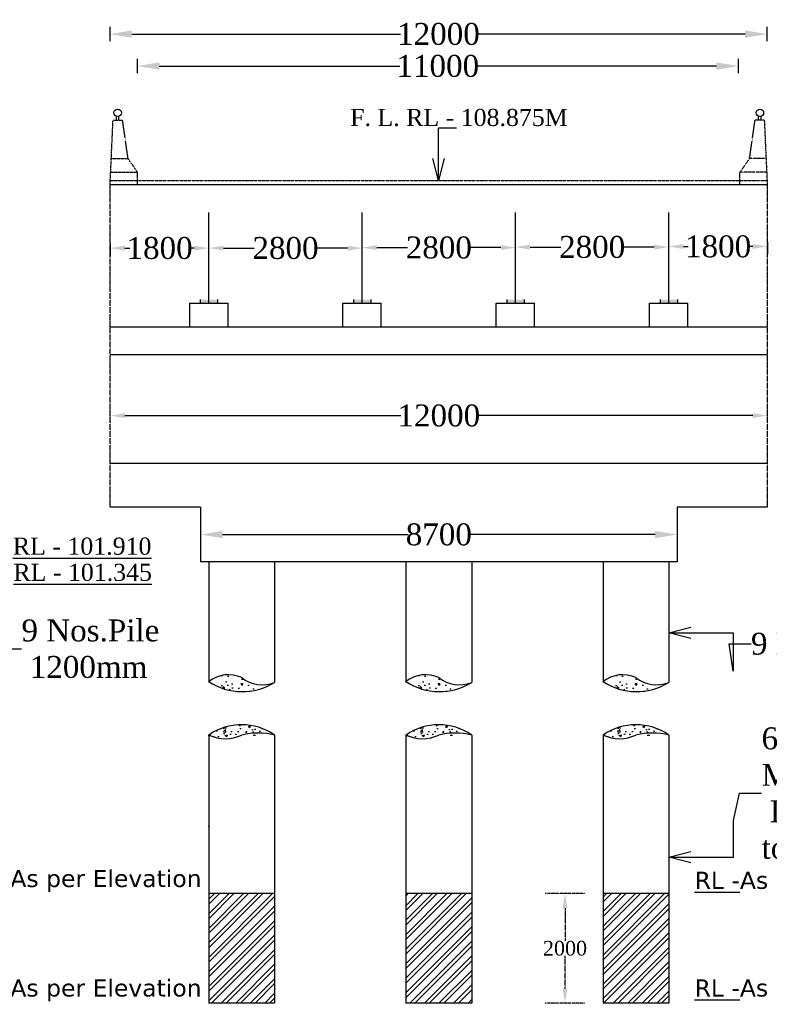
# Model space of a CAD drawing. Header units: millimetres. Extents: x -17882108 to 29484142, y -104267 to 550747.
# Tile 4 of 19: x 9173536 to 9224873, y 73600 to 141043. Entities that reach past the tile are written whole.
import ezdxf

# ---------------------------------------------------------------- set-up
doc = ezdxf.new("R2010")
doc.units = ezdxf.units.MM
doc.header["$MEASUREMENT"] = 0
doc.linetypes.add('DOT2', pattern=[0.125, 0, -0.125])
for name, color, linetype in [('BEARINGS', 250, 'Continuous'), ('BOUNDRY LINE', 224, 'Continuous'), ('PILE', 242, 'Continuous'), ('ROCK', 116, 'Continuous')]:
    doc.layers.add(name, color=color, linetype=linetype)
doc.styles.get("Standard").update_dxf_attribs({"font": 'times.ttf'})
doc.dimstyles.get("Standard").update_dxf_attribs({"dimtxt": 400, "dimasz": 215, "dimexe": 0.18, "dimexo": 0.0625, "dimgap": 0.09, "dimtad": 0, "dimtih": 1, "dimtoh": 1, "dimdec": 0, "dimzin": 4, "dimdsep": 46, "dimtxsty": 'Standard', "dimblk": 'OPEN90', "dimcen": 0, "dimadec": 0, "dimazin": 1, "dimtfac": 1, "dimtdec": 0, "dimtix": 1, "dimtofl": 0, "dimtmove": 0, "dimatfit": 3, "dimldrblk": 'OPEN30', "dimfxl": 0, "dimtolj": 1, "dimtzin": 0, "dimarcsym": 0})
pattern_1 = [(45, (-8040968, -118098.8), (-497.184456, 497.184456), []), (45, (-8040636.56, -118098.8), (-497.184456, 497.184456), [])]

# ---------------------------------------------------------------- blocks, each defined once
blk = doc.blocks.new('*D119')
at = {"layer": 'BOUNDRY LINE', "color": 0, "linetype": 'ByBlock', "lineweight": -2, "transparency": 16777216}
for p, q in [((9180740, 113924), (9199641, 113924)), ((9223740, 113924), (9204839, 113924))]:
    blk.add_line(p, q, dxfattribs=at)
at = {"layer": 'BOUNDRY LINE', "color": 0, "linetype": 'ByBlock', "transparency": 16777216}
for points in [[(9180740, 114091), (9180740, 113757), (9179740, 113924)], [(9223740, 114091), (9223740, 113757), (9224740, 113924)]]:
    blk.add_solid(points, dxfattribs=at)
at = {"layer": 'Defpoints', "color": 0, "linetype": 'ByBlock', "transparency": 16777216}
for p in [(9179740, 113924), (9224740, 113924), (9224740, 113924)]:
    blk.add_point(p, dxfattribs=at)
at = {"layer": 'BOUNDRY LINE', "color": 0, "linetype": 'ByBlock', "transparency": 16777216, "insert": (9202240, 113924), "char_height": 1500, "attachment_point": 5}
blk.add_mtext('\\A1;12000', dxfattribs=at)
blk = doc.blocks.new('*D120')
at = {"layer": 'BOUNDRY LINE', "color": 0, "linetype": 'ByBlock', "lineweight": -2, "transparency": 16777216}
for p, q in [((9185927, 106277), (9185927, 106277)), ((9218552, 106277), (9218552, 106277)), ((9187427, 105777), (9200132, 105777)), ((9217052, 105777), (9204348, 105777))]:
    blk.add_line(p, q, dxfattribs=at)
at = {"layer": 'BOUNDRY LINE', "color": 0, "linetype": 'ByBlock', "transparency": 16777216}
for points in [[(9187427, 106027), (9187427, 105527), (9185927, 105777)], [(9217052, 106027), (9217052, 105527), (9218552, 105777)]]:
    blk.add_solid(points, dxfattribs=at)
at = {"layer": 'Defpoints', "color": 0, "linetype": 'ByBlock', "transparency": 16777216}
for p in [(9185927, 105777), (9218552, 105777), (9218552, 105777)]:
    blk.add_point(p, dxfattribs=at)
at = {"layer": 'BOUNDRY LINE', "color": 0, "linetype": 'ByBlock', "transparency": 16777216, "insert": (9202240, 105777), "char_height": 1500, "attachment_point": 5}
blk.add_mtext('\\A1;8700', dxfattribs=at)
blk = doc.blocks.new('*D129')
at = {"layer": 'BOUNDRY LINE', "color": 0, "linetype": 'ByBlock', "lineweight": -2, "transparency": 16777216}
for p, q in [((9183090, 137867), (9199570, 137867)), ((9221249, 137867), (9204769, 137867)), ((9181590, 137367), (9181590, 137367))]:
    blk.add_line(p, q, dxfattribs=at)
at = {"layer": 'BOUNDRY LINE', "color": 0, "linetype": 'ByBlock', "transparency": 16777216}
for points in [[(9183090, 138117), (9183090, 137617), (9181590, 137867)], [(9221249, 138117), (9221249, 137617), (9222749, 137867)]]:
    blk.add_solid(points, dxfattribs=at)
at = {"layer": 'Defpoints', "color": 0, "linetype": 'ByBlock', "transparency": 16777216}
for p in [(9181590, 137867), (9222749, 137867), (9222749, 137867)]:
    blk.add_point(p, dxfattribs=at)
at = {"layer": 'BOUNDRY LINE', "color": 0, "linetype": 'ByBlock', "transparency": 16777216, "insert": (9202169, 137867), "char_height": 1500, "attachment_point": 5}
blk.add_mtext('\\A1;11000', dxfattribs=at)
blk = doc.blocks.new('*D130')
at = {"layer": 'BOUNDRY LINE', "color": 0, "linetype": 'ByBlock', "lineweight": -2, "transparency": 16777216}
for p, q in [((9181215, 140058), (9199615, 140058)), ((9223214, 140058), (9204814, 140058))]:
    blk.add_line(p, q, dxfattribs=at)
at = {"layer": 'BOUNDRY LINE', "color": 0, "linetype": 'ByBlock', "transparency": 16777216}
for points in [[(9181215, 140308), (9181215, 139808), (9179715, 140058)], [(9223214, 140308), (9223214, 139808), (9224714, 140058)]]:
    blk.add_solid(points, dxfattribs=at)
at = {"layer": 'Defpoints', "color": 0, "linetype": 'ByBlock', "transparency": 16777216}
for p in [(9179715, 140058), (9224714, 140058), (9224714, 140058)]:
    blk.add_point(p, dxfattribs=at)
at = {"layer": 'BOUNDRY LINE', "color": 0, "linetype": 'ByBlock', "transparency": 16777216, "insert": (9202215, 140058), "char_height": 1500, "attachment_point": 5}
blk.add_mtext('\\A1;12000', dxfattribs=at)
blk = doc.blocks.new('*D140')
at = {"color": 0, "linetype": 'Continuous', "lineweight": -2, "transparency": 16777216}
for p, q in [((9186490, 125859), (9186490, 125895)), ((9187490, 125395), (9189588, 125395)), ((9195990, 125395), (9193892, 125395))]:
    blk.add_line(p, q, dxfattribs=at)
at = {"color": 0, "linetype": 'Continuous', "transparency": 16777216}
for points in [[(9187490, 125562), (9187490, 125229), (9186490, 125395)], [(9195990, 125562), (9195990, 125229), (9196990, 125395)]]:
    blk.add_solid(points, dxfattribs=at)
at = {"layer": 'Defpoints', "color": 0, "linetype": 'Continuous', "transparency": 16777216}
for p in [(9186490, 125359), (9196990, 125395), (9196990, 125395)]:
    blk.add_point(p, dxfattribs=at)
at = {"color": 0, "linetype": 'Continuous', "lineweight": -2, "transparency": 16777216, "insert": (9191740, 125395), "char_height": 1000, "attachment_point": 5}
blk.add_mtext('\\A1;{\\H1.5x;2800}', dxfattribs=at)
blk = doc.blocks.new('*D141')
at = {"color": 0, "linetype": 'Continuous', "lineweight": -2, "transparency": 16777216}
for p, q in [((9196990, 125895), (9196990, 125932)), ((9197990, 125432), (9200088, 125432)), ((9206490, 125432), (9204392, 125432))]:
    blk.add_line(p, q, dxfattribs=at)
at = {"color": 0, "linetype": 'Continuous', "transparency": 16777216}
for points in [[(9197990, 125599), (9197990, 125266), (9196990, 125432)], [(9206490, 125599), (9206490, 125266), (9207490, 125432)]]:
    blk.add_solid(points, dxfattribs=at)
at = {"layer": 'Defpoints', "color": 0, "linetype": 'Continuous', "transparency": 16777216}
for p in [(9196990, 125395), (9207490, 125432), (9207490, 125432)]:
    blk.add_point(p, dxfattribs=at)
at = {"color": 0, "linetype": 'Continuous', "lineweight": -2, "transparency": 16777216, "insert": (9202240, 125432), "char_height": 1000, "attachment_point": 5}
blk.add_mtext('\\A1;{\\H1.5x;2800}', dxfattribs=at)
blk = doc.blocks.new('*D142')
at = {"color": 0, "linetype": 'Continuous', "lineweight": -2, "transparency": 16777216}
for p, q in [((9207490, 125932), (9207490, 125969)), ((9208490, 125469), (9210588, 125469)), ((9216990, 125469), (9214892, 125469))]:
    blk.add_line(p, q, dxfattribs=at)
at = {"color": 0, "linetype": 'Continuous', "transparency": 16777216}
for points in [[(9208490, 125636), (9208490, 125302), (9207490, 125469)], [(9216990, 125636), (9216990, 125302), (9217990, 125469)]]:
    blk.add_solid(points, dxfattribs=at)
at = {"layer": 'Defpoints', "color": 0, "linetype": 'Continuous', "transparency": 16777216}
for p in [(9217990, 125469), (9217990, 125469), (9207490, 125432)]:
    blk.add_point(p, dxfattribs=at)
at = {"color": 0, "linetype": 'Continuous', "lineweight": -2, "transparency": 16777216, "insert": (9212740, 125469), "char_height": 1000, "attachment_point": 5}
blk.add_mtext('\\A1;{\\H1.5x;2800}', dxfattribs=at)
blk = doc.blocks.new('*D143')
at = {"color": 0, "linetype": 'Continuous', "lineweight": -2, "transparency": 16777216}
for p, q in [((9217990, 125969), (9217990, 126007)), ((9218990, 125507), (9219319, 125507)), ((9223740, 125507), (9223411, 125507)), ((9224740, 125793), (9224740, 125007))]:
    blk.add_line(p, q, dxfattribs=at)
at = {"color": 0, "linetype": 'Continuous', "transparency": 16777216}
for points in [[(9218990, 125674), (9218990, 125341), (9217990, 125507)], [(9223740, 125674), (9223740, 125341), (9224740, 125507)]]:
    blk.add_solid(points, dxfattribs=at)
at = {"layer": 'Defpoints', "color": 0, "linetype": 'Continuous', "transparency": 16777216}
for p in [(9224740, 126293), (9217990, 125469), (9224740, 125507)]:
    blk.add_point(p, dxfattribs=at)
at = {"color": 0, "linetype": 'Continuous', "lineweight": -2, "transparency": 16777216, "insert": (9221365, 125507), "char_height": 1000, "attachment_point": 5}
blk.add_mtext('\\A1;{\\H1.5x;1800}', dxfattribs=at)
blk = doc.blocks.new('*D144')
at = {"color": 0, "linetype": 'Continuous', "lineweight": -2, "transparency": 16777216}
for p, q in [((9179740, 125681), (9179740, 124895)), ((9186490, 125857), (9186490, 125895)), ((9180740, 125395), (9181069, 125395)), ((9185490, 125395), (9185161, 125395))]:
    blk.add_line(p, q, dxfattribs=at)
at = {"color": 0, "linetype": 'Continuous', "transparency": 16777216}
for points in [[(9180740, 125562), (9180740, 125229), (9179740, 125395)], [(9185490, 125562), (9185490, 125229), (9186490, 125395)]]:
    blk.add_solid(points, dxfattribs=at)
at = {"layer": 'Defpoints', "color": 0, "linetype": 'Continuous', "transparency": 16777216}
for p in [(9179740, 126181), (9179740, 125395), (9186490, 125357)]:
    blk.add_point(p, dxfattribs=at)
at = {"color": 0, "linetype": 'Continuous', "lineweight": -2, "transparency": 16777216, "insert": (9183115, 125395), "char_height": 1000, "attachment_point": 5}
blk.add_mtext('\\A1;{\\H1.5x;1800}', dxfattribs=at)
blk = doc.blocks.new('*D147')
at = {"color": 0, "linetype": 'DOT2', "lineweight": -2, "transparency": 16777216}
for p, q in [((9211382, 81183), (9211382, 81183)), ((9210882, 80183), (9210882, 77942)), ((9210882, 74683), (9210882, 76924)), ((9211382, 73683), (9211382, 73683))]:
    blk.add_line(p, q, dxfattribs=at)
at = {"color": 0, "linetype": 'DOT2', "transparency": 16777216}
for points in [[(9210715, 80183), (9211048, 80183), (9210882, 81183)], [(9210715, 74683), (9211048, 74683), (9210882, 73683)]]:
    blk.add_solid(points, dxfattribs=at)
at = {"layer": 'Defpoints', "color": 0, "linetype": 'DOT2', "transparency": 16777216}
for p in [(9210882, 81183), (9210882, 73683), (9210882, 73683)]:
    blk.add_point(p, dxfattribs=at)
at = {"color": 0, "linetype": 'DOT2', "transparency": 16777216, "insert": (9210882, 77433), "char_height": 1000, "attachment_point": 5}
blk.add_mtext('\\A1;2000', dxfattribs=at)

msp = doc.modelspace()

# ---------------------------------------------------------------- hatches: boundary and pattern name
h = msp.add_hatch()
h.set_pattern_fill('AR-CONC', color=256, scale=187.499705)
h.set_pattern_definition([(50, (966790.8, -233305.2), (1344.86073, -117.66007), [140.62478, -1546.87257]), (355, (966790.8, -233305.2), (-260.15834, 1410.35803), [112.49982, -1237.49806]), (100.451444, (966902.9, -233315), (1084.70238, 1292.69795), [119.51267, -1314.6394]), (46.1842, (966790.8, -232930.2), (2001.07435, -310.34816), [210.93717, -2320.30885]), (96.635635, (966957.6, -232956), (1752.4884, 1826.4695), [179.2691, -1971.9602]), (351.184164, (966790.8, -232930.2), (1752.4884, 1826.4695), [168.74973, -1856.2471]), (21, (966978.3, -233023.9), (1119.19896, -754.90923), [140.62478, -1546.87257]), (326, (966978.3, -233023.9), (456.21553, 1359.6542), [112.49982, -1237.49806]), (71.451445, (967071.6, -233086.8), (1575.41448, 604.74496), [119.51267, -1314.6394]), (37.5, (966790.83, -233305.16), (22.799693, 624.174995), [0, -1222.49808, 0, -1256.248026, 0, -1242.18555]), (7.5, (966790.8, -233305.16), (493.25461, 739.5208), [0, -716.248874, 0, -1194.37312, 0, -473.436756]), (327.5, (966372.7, -233305.16), (1000.915495, -42.290318), [0, -468.74926, 0, -1462.4977, 0, -1940.62195]), (317.5, (966185.2, -233305.2), (1093.47235, 187.69655), [0, -609.37404, 0, -971.24847, 0, -1378.12283])])
edge = h.paths.add_edge_path()
edge.add_arc((9187837, 94044.8), 2137.4, 65.010483, 129.068399)
edge.add_arc((9188760.3, 99099.6), 4084.4, 236.229914, 303.084874)
edge.add_arc((9190108.2, 97625.7), 2138.5, 230.222888, 294.350394, ccw=False)
h = msp.add_hatch()
h.set_pattern_fill('AR-CONC', color=256, scale=187.499705)
h.set_pattern_definition([(50, (980290.8, -233305.2), (1344.86073, -117.66007), [140.62478, -1546.87257]), (355, (980290.8, -233305.2), (-260.15834, 1410.35803), [112.49982, -1237.49806]), (100.451444, (980402.9, -233315), (1084.70238, 1292.69795), [119.51267, -1314.6394]), (46.1842, (980290.8, -232930.2), (2001.07435, -310.34816), [210.93717, -2320.30885]), (96.635635, (980457.6, -232956), (1752.4884, 1826.4695), [179.2691, -1971.9602]), (351.184164, (980290.8, -232930.2), (1752.4884, 1826.4695), [168.74973, -1856.2471]), (21, (980478.3, -233023.9), (1119.19896, -754.90923), [140.62478, -1546.87257]), (326, (980478.3, -233023.9), (456.21553, 1359.6542), [112.49982, -1237.49806]), (71.451445, (980571.6, -233086.8), (1575.41448, 604.74496), [119.51267, -1314.6394]), (37.5, (980290.83, -233305.16), (22.799693, 624.174995), [0, -1222.49808, 0, -1256.248026, 0, -1242.18555]), (7.5, (980290.8, -233305.16), (493.25461, 739.5208), [0, -716.248874, 0, -1194.37312, 0, -473.436756]), (327.5, (979872.7, -233305.16), (1000.915495, -42.290318), [0, -468.74926, 0, -1462.4977, 0, -1940.62195]), (317.5, (979685.2, -233305.2), (1093.47235, 187.69655), [0, -609.37404, 0, -971.24847, 0, -1378.12283])])
edge = h.paths.add_edge_path()
edge.add_arc((9201337, 94044.8), 2137.4, 65.010483, 129.068399)
edge.add_arc((9202260.3, 99099.6), 4084.4, 236.229914, 303.084874)
edge.add_arc((9203608.2, 97625.7), 2138.5, 230.222888, 294.350394, ccw=False)
h = msp.add_hatch()
h.set_pattern_fill('AR-CONC', color=256, scale=187.499705)
h.set_pattern_definition([(50, (993790.8, -233305.2), (1344.86073, -117.66007), [140.62478, -1546.87257]), (355, (993790.8, -233305.2), (-260.15834, 1410.35803), [112.49982, -1237.49806]), (100.451444, (993902.9, -233315), (1084.70238, 1292.69795), [119.51267, -1314.6394]), (46.1842, (993790.8, -232930.2), (2001.07435, -310.34816), [210.93717, -2320.30885]), (96.635635, (993957.6, -232956), (1752.4884, 1826.4695), [179.2691, -1971.9602]), (351.184164, (993790.8, -232930.2), (1752.4884, 1826.4695), [168.74973, -1856.2471]), (21, (993978.3, -233023.9), (1119.19896, -754.90923), [140.62478, -1546.87257]), (326, (993978.3, -233023.9), (456.21553, 1359.6542), [112.49982, -1237.49806]), (71.451445, (994071.6, -233086.8), (1575.41448, 604.74496), [119.51267, -1314.6394]), (37.5, (993790.83, -233305.16), (22.799693, 624.174995), [0, -1222.49808, 0, -1256.248026, 0, -1242.18555]), (7.5, (993790.8, -233305.16), (493.25461, 739.5208), [0, -716.248874, 0, -1194.37312, 0, -473.436756]), (327.5, (993372.7, -233305.16), (1000.915495, -42.290318), [0, -468.74926, 0, -1462.4977, 0, -1940.62195]), (317.5, (993185.2, -233305.2), (1093.47235, 187.69655), [0, -609.37404, 0, -971.24847, 0, -1378.12283])])
edge = h.paths.add_edge_path()
edge.add_arc((9214837, 94044.8), 2137.4, 65.010483, 129.068399)
edge.add_arc((9215760.3, 99099.6), 4084.4, 236.229914, 303.084874)
edge.add_arc((9217108.2, 97625.7), 2138.5, 230.222888, 294.350394, ccw=False)
h = msp.add_hatch()
h.set_pattern_fill('AR-CONC', color=256, scale=187.499705)
h.set_pattern_definition([(50, (966641.5, -234097.7), (1344.86073, -117.66007), [140.62478, -1546.87257]), (355, (966641.5, -234097.7), (-260.15834, 1410.35803), [112.49982, -1237.49806]), (100.451444, (966753.5, -234107.5), (1084.70238, 1292.69795), [119.51267, -1314.6394]), (46.1842, (966641.5, -233722.7), (2001.07435, -310.34816), [210.93717, -2320.30885]), (96.635635, (966808.2, -233748.6), (1752.4884, 1826.4695), [179.2691, -1971.9602]), (351.184164, (966641.5, -233722.7), (1752.4884, 1826.4695), [168.74973, -1856.2471]), (21, (966829, -233816.5), (1119.19896, -754.90923), [140.62478, -1546.87257]), (326, (966829, -233816.5), (456.21553, 1359.6542), [112.49982, -1237.49806]), (71.451445, (966922.2, -233879.4), (1575.41448, 604.74496), [119.51267, -1314.6394]), (37.5, (966641.45, -234097.7), (22.799693, 624.174995), [0, -1222.49808, 0, -1256.248026, 0, -1242.18555]), (7.5, (966641.45, -234097.7), (493.25461, 739.5208), [0, -716.248874, 0, -1194.37312, 0, -473.436756]), (327.5, (966223.33, -234097.7), (1000.915495, -42.290318), [0, -468.74926, 0, -1462.4977, 0, -1940.62195]), (317.5, (966035.8, -234097.7), (1093.47235, 187.69655), [0, -609.37404, 0, -971.24847, 0, -1378.12283])])
edge = h.paths.add_edge_path()
edge.add_arc((9187614.9, 94415.2), 2622.8, 244.600453, 295.399547)
edge.add_arc((9189864.9, 87486.4), 4696.2, 76.139773, 103.860226, ccw=False)
edge.add_arc((9188739.9, 89022), 3769.1, 53.347907, 126.652093)
h = msp.add_hatch()
h.set_pattern_fill('AR-CONC', color=256, scale=187.499705)
h.set_pattern_definition([(50, (980141.5, -234097.7), (1344.86073, -117.66007), [140.62478, -1546.87257]), (355, (980141.5, -234097.7), (-260.15834, 1410.35803), [112.49982, -1237.49806]), (100.451444, (980253.5, -234107.5), (1084.70238, 1292.69795), [119.51267, -1314.6394]), (46.1842, (980141.5, -233722.7), (2001.07435, -310.34816), [210.93717, -2320.30885]), (96.635635, (980308.2, -233748.6), (1752.4884, 1826.4695), [179.2691, -1971.9602]), (351.184164, (980141.5, -233722.7), (1752.4884, 1826.4695), [168.74973, -1856.2471]), (21, (980329, -233816.5), (1119.19896, -754.90923), [140.62478, -1546.87257]), (326, (980329, -233816.5), (456.21553, 1359.6542), [112.49982, -1237.49806]), (71.451445, (980422.2, -233879.4), (1575.41448, 604.74496), [119.51267, -1314.6394]), (37.5, (980141.45, -234097.7), (22.799693, 624.174995), [0, -1222.49808, 0, -1256.248026, 0, -1242.18555]), (7.5, (980141.45, -234097.7), (493.25461, 739.5208), [0, -716.248874, 0, -1194.37312, 0, -473.436756]), (327.5, (979723.33, -234097.7), (1000.915495, -42.290318), [0, -468.74926, 0, -1462.4977, 0, -1940.62195]), (317.5, (979535.8, -234097.7), (1093.47235, 187.69655), [0, -609.37404, 0, -971.24847, 0, -1378.12283])])
edge = h.paths.add_edge_path()
edge.add_arc((9201114.9, 94415.2), 2622.8, 244.600453, 295.399547)
edge.add_arc((9203364.9, 87486.4), 4696.2, 76.139773, 103.860226, ccw=False)
edge.add_arc((9202239.9, 89022), 3769.1, 53.347907, 126.652093)
h = msp.add_hatch()
h.set_pattern_fill('AR-CONC', color=256, scale=187.499705)
h.set_pattern_definition([(50, (993641.5, -234097.7), (1344.86073, -117.66007), [140.62478, -1546.87257]), (355, (993641.5, -234097.7), (-260.15834, 1410.35803), [112.49982, -1237.49806]), (100.451444, (993753.5, -234107.5), (1084.70238, 1292.69795), [119.51267, -1314.6394]), (46.1842, (993641.5, -233722.7), (2001.07435, -310.34816), [210.93717, -2320.30885]), (96.635635, (993808.2, -233748.6), (1752.4884, 1826.4695), [179.2691, -1971.9602]), (351.184164, (993641.5, -233722.7), (1752.4884, 1826.4695), [168.74973, -1856.2471]), (21, (993829, -233816.5), (1119.19896, -754.90923), [140.62478, -1546.87257]), (326, (993829, -233816.5), (456.21553, 1359.6542), [112.49982, -1237.49806]), (71.451445, (993922.2, -233879.4), (1575.41448, 604.74496), [119.51267, -1314.6394]), (37.5, (993641.45, -234097.7), (22.799693, 624.174995), [0, -1222.49808, 0, -1256.248026, 0, -1242.18555]), (7.5, (993641.45, -234097.7), (493.25461, 739.5208), [0, -716.248874, 0, -1194.37312, 0, -473.436756]), (327.5, (993223.33, -234097.7), (1000.915495, -42.290318), [0, -468.74926, 0, -1462.4977, 0, -1940.62195]), (317.5, (993035.8, -234097.7), (1093.47235, 187.69655), [0, -609.37404, 0, -971.24847, 0, -1378.12283])])
edge = h.paths.add_edge_path()
edge.add_arc((9214614.9, 94415.2), 2622.8, 244.600453, 295.399547)
edge.add_arc((9216864.9, 87486.4), 4696.2, 76.139773, 103.860226, ccw=False)
edge.add_arc((9215739.9, 89022), 3769.1, 53.347907, 126.652093)
at = {"layer": 'BEARINGS', "linetype": 'ByBlock', "lineweight": -3}
h = msp.add_hatch(color=0, dxfattribs=at)
h.dxf.hatch_style = 1
h.paths.add_polyline_path([(9187089.9, 121870.1), (9185889.9, 121870.1), (9185889.9, 121675.3), (9187089.9, 121675.3)])
h = msp.add_hatch(color=0, dxfattribs=at)
h.dxf.hatch_style = 1
h.paths.add_polyline_path([(9187089.9, 121869.9), (9185889.9, 121869.9), (9185889.9, 121626.3), (9187089.9, 121626.3)])
h = msp.add_hatch(color=0, dxfattribs=at)
h.dxf.hatch_style = 1
h.paths.add_polyline_path([(9197589.9, 121870.1), (9196389.9, 121870.1), (9196389.9, 121675.3), (9197589.9, 121675.3)])
h = msp.add_hatch(color=0, dxfattribs=at)
h.dxf.hatch_style = 1
h.paths.add_polyline_path([(9197589.9, 121869.9), (9196389.9, 121869.9), (9196389.9, 121626.3), (9197589.9, 121626.3)])
h = msp.add_hatch(color=0, dxfattribs=at)
h.dxf.hatch_style = 1
h.paths.add_polyline_path([(9208089.9, 121870.1), (9206889.9, 121870.1), (9206889.9, 121675.3), (9208089.9, 121675.3)])
h = msp.add_hatch(color=0, dxfattribs=at)
h.dxf.hatch_style = 1
h.paths.add_polyline_path([(9208089.9, 121869.9), (9206889.9, 121869.9), (9206889.9, 121626.3), (9208089.9, 121626.3)])
h = msp.add_hatch(color=0, dxfattribs=at)
h.dxf.hatch_style = 1
h.paths.add_polyline_path([(9218589.9, 121870.1), (9217389.9, 121870.1), (9217389.9, 121675.3), (9218589.9, 121675.3)])
h = msp.add_hatch(color=0, dxfattribs=at)
h.dxf.hatch_style = 1
h.paths.add_polyline_path([(9218589.9, 121869.9), (9217389.9, 121869.9), (9217389.9, 121626.3), (9218589.9, 121626.3)])
at = {"layer": 'ROCK', "linetype": 'DOT2', "ltscale": 50000}
h = msp.add_hatch(dxfattribs=at)
h.set_pattern_fill('ANSI32', color=0, scale=1875)
h.set_pattern_definition(pattern_1)
h.paths.add_polyline_path([(9186489.9, 73683.1), (9190989.9, 73683.1), (9190989.9, 81183.1), (9186489.9, 81183.1)])
h = msp.add_hatch(dxfattribs=at)
h.set_pattern_fill('ANSI32', color=0, scale=1875)
h.set_pattern_definition(pattern_1)
h.paths.add_polyline_path([(9213472.2, 81183.1), (9217972.2, 81183.1), (9217972.2, 73683.1), (9213472.2, 73683.1)])
h.paths.add_polyline_path([(9199972.2, 81183.1), (9204472.2, 81183.1), (9204472.2, 73683.1), (9199972.2, 73683.1)])

# ---------------------------------------------------------------- linework, layer by layer
at = {"linetype": 'Continuous', "lineweight": -2}
for p, q in [((9180173.3, 134151.6), (9180173.3, 134426.2)), ((9180336.8, 134151.6), (9180336.8, 134431.7)), ((9224143.1, 134151.6), (9224143.1, 134431.7)), ((9224306.6, 134151.6), (9224306.6, 134426.2))]:
    msp.add_line(p, q, dxfattribs=at)
at = {"linetype": 'DOT2'}
for p, q in [((9212231.1, 81183.1), (9209532, 81183.1)), ((9212231.1, 73683.1), (9209532, 73683.1))]:
    msp.add_line(p, q, dxfattribs=at)
at = {"linetype": 'Continuous', "lineweight": -2}
for centre in [(9180247.1, 134668.3), (9224232.7, 134668.3)]:
    msp.add_circle(centre, 253.1, dxfattribs=at)
for centre, radius, start, end in [((9187842.4, 94000.8), 2175.1, 65.630283, 128.448599), ((9190139.9, 97679.6), 2200.4, 230.487001, 292.724566), ((9201342.4, 94000.8), 2175.1, 65.630283, 128.448599), ((9203639.9, 97679.6), 2200.4, 230.487001, 292.724566), ((9214842.4, 94000.8), 2175.1, 65.630283, 128.448599), ((9217139.9, 97679.6), 2200.4, 230.487001, 292.724566), ((9188782, 99170.2), 4155.3, 236.523053, 302.097294), ((9202282, 99170.2), 4155.3, 236.523053, 302.097294), ((9215782, 99170.2), 4155.3, 236.523053, 302.097294), ((9188739.9, 88793.3), 3955, 55.326476, 124.673524), ((9202239.9, 88793.3), 3955, 55.326476, 124.673524), ((9215739.9, 88793.3), 3955, 55.326476, 124.673524), ((9187614.9, 94415.2), 2622.8, 244.600453, 295.399547), ((9189864.9, 87486.4), 4696.2, 76.139774, 103.860226), ((9201114.9, 94415.2), 2622.8, 244.600453, 295.399547), ((9203364.9, 87486.4), 4696.2, 76.139774, 103.860226), ((9214614.9, 94415.2), 2622.8, 244.600453, 295.399547), ((9216864.9, 87486.4), 4696.2, 76.139774, 103.860226)]:
    msp.add_arc(centre, radius, start, end)
at = {"layer": 'BEARINGS', "color": 0, "linetype": 'ByBlock', "lineweight": -3}
for p, q in [((9185889.9, 121870.3), (9185889.9, 121675.3)), ((9185889.9, 121870.1), (9185889.9, 121675.1)), ((9187089.9, 121870.3), (9187089.9, 121675.3)), ((9187089.9, 121870.1), (9187089.9, 121675.1)), ((9196389.9, 121870.3), (9196389.9, 121675.3)), ((9196389.9, 121870.1), (9196389.9, 121675.1)), ((9197589.9, 121870.3), (9197589.9, 121675.3)), ((9197589.9, 121870.1), (9197589.9, 121675.1)), ((9206889.9, 121870.3), (9206889.9, 121675.3)), ((9206889.9, 121870.1), (9206889.9, 121675.1)), ((9208089.9, 121870.3), (9208089.9, 121675.3)), ((9208089.9, 121870.1), (9208089.9, 121675.1)), ((9217389.9, 121870.3), (9217389.9, 121675.3)), ((9217389.9, 121870.1), (9217389.9, 121675.1)), ((9218589.9, 121870.3), (9218589.9, 121675.3)), ((9218589.9, 121870.1), (9218589.9, 121675.1))]:
    msp.add_line(p, q, dxfattribs=at)
at = {"layer": 'BOUNDRY LINE', "color": 1, "linetype": 'ByBlock'}
for p, q in [((9179714.6, 140547.1), (9179714.6, 139569.7)), ((9224714.5, 140547.1), (9224714.5, 139569.7)), ((9181589.5, 138356.2), (9181589.5, 137378.7)), ((9222749, 138356.2), (9222749, 137378.7)), ((9186489.9, 121645.3), (9186489.9, 127840.8)), ((9196989.9, 121645.3), (9196989.9, 127840.8)), ((9207489.9, 121645.3), (9207489.9, 127840.8)), ((9217989.9, 121645.3), (9217989.9, 127840.8)), ((9185177.4, 119995.3), (9185177.4, 121626.3)), ((9187802.4, 119995.3), (9187802.4, 121626.3)), ((9195677.4, 119995.3), (9195677.4, 121626.3)), ((9198302.4, 119995.3), (9198302.4, 121626.3)), ((9206177.4, 119995.3), (9206177.4, 121626.3)), ((9208802.4, 119995.3), (9208802.4, 121626.3)), ((9216677.4, 119995.3), (9216677.4, 121626.3)), ((9219302.4, 119995.3), (9219302.4, 121626.3)), ((9179739.9, 119995.3), (9224739.9, 119995.3)), ((9179739.9, 118120.3), (9224739.9, 118120.3))]:
    msp.add_line(p, q, dxfattribs=at)
at = {"layer": 'BOUNDRY LINE', "color": 1, "linetype": 'DOT2'}
for p, q in [((9179739.9, 130026.6), (9179927.4, 134151.6)), ((9179927.4, 134151.6), (9180583.7, 134151.6)), ((9180958.7, 131526.6), (9180583.7, 134151.6)), ((9223521.2, 131526.6), (9223896.2, 134151.6)), ((9224552.4, 134151.6), (9223896.2, 134151.6)), ((9224739.9, 130026.6), (9224552.4, 134151.6)), ((9179808.1, 131526.6), (9180958.7, 131526.6)), ((9181614.9, 130589.1), (9180958.7, 131526.6)), ((9222864.9, 130589.1), (9223521.2, 131526.6)), ((9224671.8, 131526.6), (9223521.2, 131526.6)), ((9179739.9, 130589.1), (9181614.9, 130589.1)), ((9181614.9, 129745.1), (9181614.9, 130589.1)), ((9224739.9, 130589.1), (9222864.9, 130589.1)), ((9222864.9, 129745.1), (9222864.9, 130589.1)), ((9179739.9, 130026.6), (9224739.9, 130026.6)), ((9179739.9, 107652.3), (9179739.9, 130026.6)), ((9224739.9, 107652.3), (9224739.9, 130026.6))]:
    msp.add_line(p, q, dxfattribs=at)
at = {"layer": 'PILE', "color": 0, "linetype": 'ByBlock', "lineweight": -3}
for p, q in [((9179739.9, 129745.1), (9224739.9, 129745.1)), ((9185177.4, 121626.3), (9187802.4, 121626.3)), ((9195677.4, 121626.3), (9198302.4, 121626.3)), ((9206177.4, 121626.3), (9208802.4, 121626.3)), ((9216677.4, 121626.3), (9219302.4, 121626.3)), ((9179739.9, 119995.3), (9224739.9, 119995.3)), ((9184709.2, 119995.3), (9186021.7, 119995.3)), ((9186021.7, 119995.3), (9187334.2, 119995.3)), ((9195209.2, 119995.3), (9196521.7, 119995.3)), ((9196521.7, 119995.3), (9197834.2, 119995.3)), ((9205709.2, 119995.3), (9207021.7, 119995.3)), ((9207021.7, 119995.3), (9208334.2, 119995.3)), ((9216209.2, 119995.3), (9217521.7, 119995.3)), ((9217521.7, 119995.3), (9218834.2, 119995.3)), ((9224739.9, 110652.3), (9179739.9, 110652.3)), ((9185927.4, 107652.3), (9179739.9, 107652.3)), ((9185927.4, 107652.3), (9185927.4, 103902.3)), ((9218552.4, 107652.3), (9218552.4, 103902.3)), ((9224739.9, 107652.3), (9218552.4, 107652.3)), ((9218552.4, 103902.3), (9185927.4, 103902.3)), ((9186489.9, 103902.3), (9186489.9, 95650.1)), ((9190989.9, 103902.3), (9190989.9, 95650.1)), ((9199989.9, 103902.3), (9199989.9, 95650.1)), ((9204489.9, 103902.3), (9204489.9, 95650.1)), ((9213489.9, 103902.3), (9213489.9, 95650.1)), ((9217989.9, 103902.3), (9217989.9, 95650.1)), ((9186489.9, 92045.9), (9186489.9, 73683.1)), ((9190989.9, 92045.9), (9190989.9, 73683.1)), ((9199989.9, 92045.9), (9199989.9, 73683.1)), ((9204489.9, 92045.9), (9204489.9, 73683.1)), ((9213489.9, 92045.9), (9213489.9, 73683.1)), ((9217989.9, 92045.9), (9217989.9, 73683.1))]:
    msp.add_line(p, q, dxfattribs=at)
at = {"layer": 'ROCK', "color": 0, "linetype": 'DOT2', "ltscale": 50000}
msp.add_line((9186489.9, 92045.9), (9186489.9, 73683.1), dxfattribs=at)
at = {"layer": 'ROCK', "color": 0, "linetype": 'ByBlock', "lineweight": -3}
for p, q in [((9190989.9, 81183.1), (9186489.9, 81183.1)), ((9204489.9, 81183.1), (9199989.9, 81183.1)), ((9217989.9, 81183.1), (9213489.9, 81183.1)), ((9190989.9, 73683.1), (9186489.9, 73683.1)), ((9204489.9, 73683.1), (9199989.9, 73683.1)), ((9217989.9, 73683.1), (9213489.9, 73683.1))]:
    msp.add_line(p, q, dxfattribs=at)

# ---------------------------------------------------------------- texts
at = {"linetype": 'Continuous', "lineweight": -2, "char_height": 1171.873, "attachment_point": 4}
for s, insert in [('F. L. RL - 108.875M', (9196167.8, 134334.2)), ('A1  {\\LRL - 101.910}', (9170021.4, 104969.6)), ('A2  {\\LRL - 101.345}', (9170056.5, 103176)), ('{\\fVerdana|b0|i0|c0|p34;\\LRL -\\lAs per Elevation }', (9169793.3, 82052.4)), ('{\\fVerdana|b0|i0|c0|p34;\\LRL -\\lAs per Elevation }', (9219754.9, 81927.3)), ('{\\fVerdana|b0|i0|c0|p34;\\LRL -\\lAs per Elevation }', (9169793.3, 74552.4)), ('{\\fVerdana|b0|i0|c0|p34;\\LRL -\\lAs per Elevation }', (9219754.9, 74552.4))]:
    msp.add_mtext(s, dxfattribs=dict(at, insert=insert))
at = {"layer": 'BOUNDRY LINE', "color": 1, "linetype": 'ByBlock', "char_height": 1500}
for s, insert, attachment_point in [('\\A1;', (9199278.1, 133265.3), 6), ('9 Nos.Pile\\P 1200mm', (9173658.5, 97948.9), 4), ('9 Nos.Pile 1200mm', (9223620, 98286.7), 4), ('6mm thick \\PMS Permanent\\P Liner up \\Pto rock levl', (9224343.1, 88057.8), 4)]:
    msp.add_mtext(s, dxfattribs=dict(at, insert=insert, attachment_point=attachment_point))

# ---------------------------------------------------------------- dimensions: what is measured, and where the dimension line sits
at = {"linetype": 'Continuous', "lineweight": -2}
dim = msp.add_linear_dim(base=(9179740, 125395.4), p1=(9186490, 125357.2), p2=(9179740, 126181), angle=180, text='{\\H1.5x;1800}', dimstyle='Standard', override={"dimtxt": 1000, "dimasz": 1000, "dimexe": 500, "dimexo": 500, "dimfxl": 300}, dxfattribs=at)
dim.commit()
dim.dimension.update_dxf_attribs({"geometry": '*D144', "text_midpoint": (9183115, 125395.4)})
for base, p1, p2, text, picture, middle in [((9196989.9, 125395.4), (9186490, 125358.6), (9196989.9, 125395.4), '{\\H1.5x;2800}', '*D140', (9191739.9, 125395.4)), ((9207489.9, 125432.2), (9196989.9, 125395.4), (9207489.9, 125432.2), '{\\H1.5x;2800}', '*D141', (9202239.9, 125432.2)), ((9217989.9, 125469), (9207489.9, 125432.2), (9217989.9, 125469), '{\\H1.5x;2800}', '*D142', (9212739.9, 125469)), ((9224739.9, 125507.2), (9217989.9, 125469), (9224739.9, 126292.8), '{\\H1.5x;1800}', '*D143', (9221364.9, 125507.2))]:
    dim = msp.add_linear_dim(base=base, p1=p1, p2=p2, text=text, dimstyle='Standard', override={"dimtxt": 1000, "dimasz": 1000, "dimexe": 500, "dimexo": 500, "dimfxl": 300}, dxfattribs=at)
    dim.commit()
    dim.dimension.update_dxf_attribs({"geometry": picture, "text_midpoint": middle})
at = {"linetype": 'DOT2'}
dim = msp.add_linear_dim(base=(9210881.5, 73683.1), p1=(9210881.5, 81183.1), p2=(9210881.5, 73683.1), angle=90, text='2000', dimstyle='Standard', override={"dimtxt": 1000, "dimasz": 1000, "dimexe": 500, "dimexo": 500, "dimfxl": 300}, dxfattribs=at)
dim.commit()
dim.dimension.update_dxf_attribs({"geometry": '*D147', "text_midpoint": (9210881.5, 77433.1)})
at = {"layer": 'BOUNDRY LINE', "color": 1, "linetype": 'ByBlock'}
for base, p1, p2, text, override, picture, middle in [((9224714.5, 140058.4), (9179714.6, 140058.4), (9224714.5, 140058.4), '12000', {"dimtxt": 1500, "dimasz": 1500, "dimexe": 500, "dimexo": 500, "dimfxl": 300}, '*D130', (9202214.5, 140058.4)), ((9222749, 137867.5), (9181589.5, 137867.5), (9222749, 137867.5), '11000', {"dimtxt": 1500, "dimasz": 1500, "dimexe": 500, "dimexo": 500, "dimfxl": 300}, '*D129', (9202169.3, 137867.5)), ((9224739.9, 113924), (9179739.9, 113924), (9224739.9, 113924), '12000', {"dimtxt": 1500, "dimasz": 1000, "dimexe": 500, "dimexo": 500, "dimfxl": 300}, '*D119', (9202239.9, 113924)), ((9218552.4, 105777.3), (9185927.4, 105777.3), (9218552.4, 105777.3), '8700', {"dimtxt": 1500, "dimasz": 1500, "dimexe": 500, "dimexo": 500, "dimfxl": 300}, '*D120', (9202239.9, 105777.3))]:
    dim = msp.add_linear_dim(base=base, p1=p1, p2=p2, text=text, dimstyle='Standard', override=override, dxfattribs=at)
    dim.commit()
    dim.dimension.update_dxf_attribs({"geometry": picture, "text_midpoint": middle})

# ---------------------------------------------------------------- leaders
msp.add_leader([(9202208.4, 130026.6), (9202208.4, 133631.2), (9203455.2, 133631.2)], dimstyle='Standard', override={"dimtxt": 1500, "dimasz": 1500, "dimexe": 500, "dimexo": 500, "dimfxl": 300}, dxfattribs=at)
at = {"layer": 'BOUNDRY LINE', "color": 1, "linetype": 'ByBlock', "annotation_type": 0, "has_hookline": 1, "hookline_direction": 0}
for points, text_width in [([(9168028.4, 100592.3), (9172440.8, 100592.3), (9172440.8, 97948.9), (9173658.4, 97948.9)], 9078.9), ([(9217989.9, 99055.1), (9222402.3, 99055.1), (9222402.3, 96411.7), (9222119.9, 98286.7), (9223619.9, 98286.7)], 17560.9), ([(9217989.9, 83670.6), (9222428.3, 83670.6), (9222428.3, 86182.8), (9222843, 88057.8), (9224343, 88057.8)], 13192.9)]:
    msp.add_leader(points, dimstyle='Standard', override={"dimtxt": 1500, "dimasz": 1500, "dimexe": 500, "dimexo": 500, "dimfxl": 300}, dxfattribs=dict(at, text_width=text_width))

doc.saveas('drawing.dxf')
